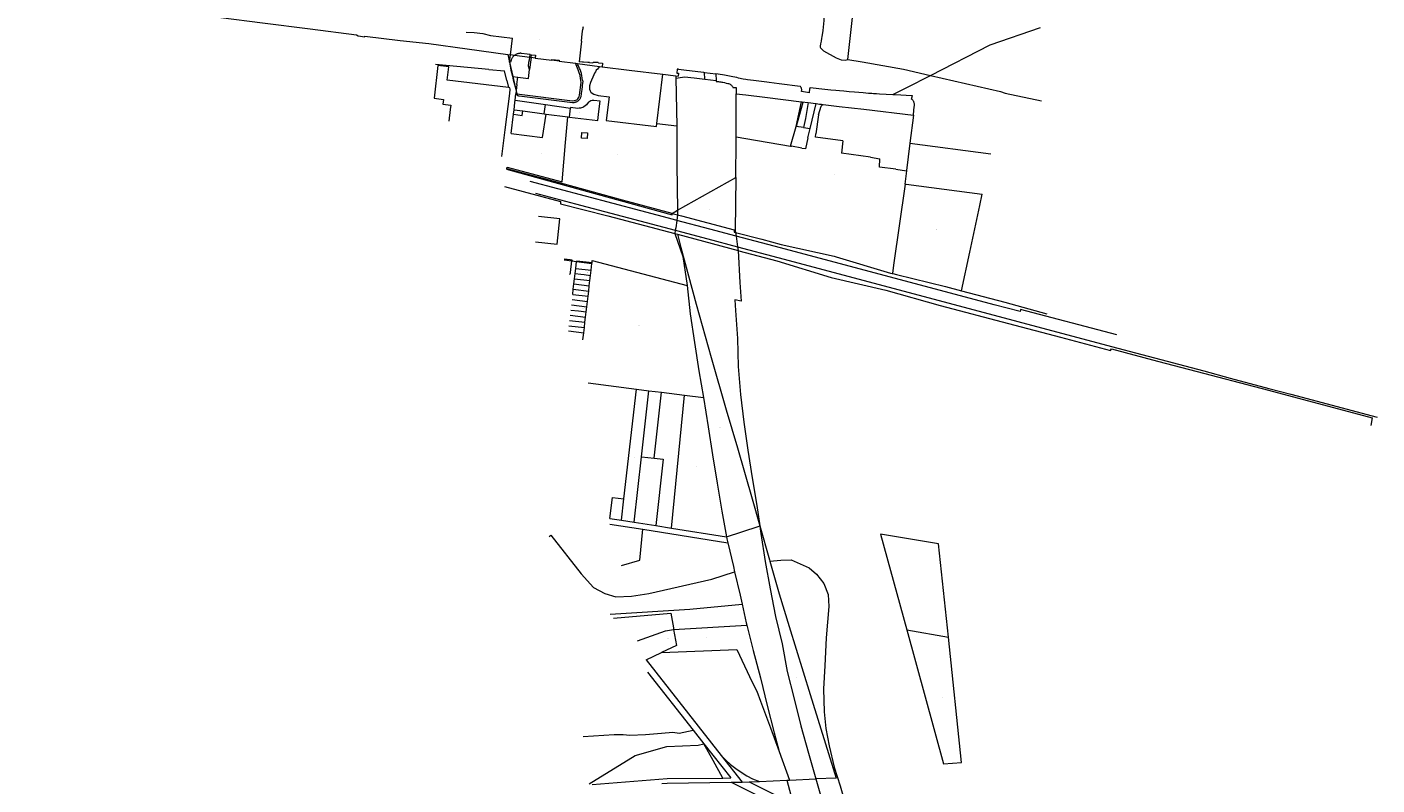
# Model space of a CAD drawing. Header units: metres. Extents: x 167994 to 179068, y 384202 to 399703.
# Tile 2 of 19: x 176675 to 179068, y 385648 to 386991. Entities that reach past the tile are written whole.
import ezdxf
from ezdxf.enums import TextEntityAlignment as Align

# ---------------------------------------------------------------- set-up
doc = ezdxf.new("R2010")
doc.units = ezdxf.units.M
doc.layers.get('0').update_dxf_attribs({"lineweight": 18})
doc.layers.add('B-WE-KG-GRENS_PERCEEL-G', color=150, linetype='Continuous', lineweight=18, true_color=0x007fff)
doc.layers.add('B-WE-KG-GRENS_PERCEEL-S', color=150, linetype='Continuous', lineweight=18, true_color=0x007fff)
doc.styles.add('NLCS-ISO', font='NLCS-ISO.ttf')

# ---------------------------------------------------------------- blocks, each defined once
blk = doc.blocks.new('SKG-PERCEELNUMMER-SO')
at = {"style": 'NLCS-ISO', "oblique": 10, "flags": 1}
for tag, p in [('GEMEENTECODE', (0, 3)), ('PERCEELGROOTTE', (0, -2))]:
    blk.add_attdef(tag, text='', height=1.8, dxfattribs=at).set_placement(p, align=Align.MIDDLE_CENTER)
at = {"style": 'NLCS-ISO', "oblique": 10}
blk.add_attdef('SECTIE', text='', height=1.8, dxfattribs=at).set_placement((0, 0), align=Align.MIDDLE_RIGHT)
blk.add_attdef('PERCEELNUMMER', text='', height=1.8, dxfattribs=at).set_placement((0, 0), align=Align.MIDDLE_LEFT)

msp = doc.modelspace()

# ---------------------------------------------------------------- linework, layer by layer
at = {"layer": 'B-WE-KG-GRENS_PERCEEL-G', "flags": 128}
for points in [[(178130.376, 386933.334), (178153.187, 387140.141)], [(176675.449, 387049.471), (176753.524, 387039.349), (176859.838, 387027.285), (177018.85, 387007.478), (177092.673, 386998.342), (177177.052, 386987.464), (177259.602, 386977.056), (177262.259, 386974.939), (177274.198, 386973.461), (177274.43, 386974.525), (177336.91, 386966.692), (177387.538, 386961.346), (177455.574, 386952.037), (177527.631, 386941.97)], [(178086.184, 387022.327), (178086.333, 387021.294), (178087.268, 387013.59), (178087.734, 387005.838), (178087.668, 387001.945), (178087.238, 386996.16), (178086.572, 386990.403), (178085.753, 386984.666), (178083.979, 386973.226), (178083.558, 386970.737), (178082.543, 386965.807), (178081.559, 386960.888), (178080.924, 386956.97), (178080.952, 386956.064), (178081.063, 386955.521), (178081.265, 386955), (178081.909, 386953.941), (178082.291, 386953.451)], [(177454, 386981.27), (177468.07, 386980.95), (177482.98, 386979.14), (177496.61, 386975.53), (177535.635, 386970.703)], [(177658.02, 386965.84), (177659.37, 386978.84)], [(177659.37, 386978.84), (177659.8, 386982.9)], [(177659.8, 386982.9), (177660.62, 386987)], [(177660.727, 386989.217), (177660.62, 386987)], [(177660.77, 386991.27), (177660.727, 386989.217)], [(178276.32, 386904.913), (178382.153, 386958.857), (178471.6, 386990.068)], [(177532.198, 386941.332), (177535.635, 386970.703)], [(177656.97, 386955.673), (177654.212, 386928.964)], [(177658.02, 386965.84), (177656.97, 386955.673)], [(178082.291, 386953.451), (178087.14, 386948.275)], [(178087.14, 386948.275), (178109.34, 386935.82), (178118, 386932.81), (178125.134, 386931.715)], [(177494.007, 386915.622), (177399.147, 386924.444)], [(177527.631, 386941.97), (177530.692, 386928.465)], [(177527.631, 386941.97), (177532.198, 386941.332)], [(177530.692, 386928.465), (177532.198, 386941.332)], [(177530.692, 386928.465), (177532.801, 386914.129), (177535.657, 386903.394)], [(177530.692, 386928.465), (177532.484, 386928.21)], [(177530.692, 386928.465), (177536.399, 386903.288)], [(177539.353, 386940.415), (177532.198, 386941.332)], [(177539.353, 386940.415), (177538.992, 386940.142), (177538.113, 386939.383), (177537.284, 386938.568), (177536.511, 386937.7), (177535.797, 386936.784), (177535.143, 386935.823), (177534.554, 386934.822), (177534.031, 386933.784), (177533.577, 386932.715), (177533.194, 386931.618), (177532.883, 386930.498), (177532.646, 386929.361), (177532.484, 386928.21)], [(177552.025, 386943.998), (177550.866, 386944.081), (177549.704, 386944.088), (177548.544, 386944.02), (177547.391, 386943.876), (177546.25, 386943.657), (177545.126, 386943.364), (177544.023, 386942.998), (177542.946, 386942.561), (177541.901, 386942.054), (177540.89, 386941.481), (177539.919, 386940.842), (177539.353, 386940.415)], [(177566.299, 386936.961), (177539.353, 386940.415)], [(177543.422, 386872.306), (177641.923, 386860.236), (177644.851, 386860.428), (177647.394, 386861.041), (177649.639, 386862.009), (177651.587, 386863.478), (177653.018, 386865.225), (177653.995, 386867.373), (177654.65, 386869.855), (177657.626, 386892.272), (177656.163, 386899.562), (177655.461, 386904.798), (177654.265, 386909.795), (177652.417, 386914.893), (177647.443, 386926.502)], [(177567.094, 386942.018), (177561.852, 386942.758), (177552.009, 386943.849), (177552.025, 386943.998)], [(177565.955, 386915.152), (177564.305, 386921.305), (177565.065, 386928.444), (177565.663, 386932.449), (177566.299, 386936.961)], [(177568.807, 386936.639), (177565.955, 386915.152)], [(177566.299, 386936.961), (177566.336, 386937.227), (177567.094, 386942.018)], [(177568.807, 386936.639), (177566.299, 386936.961)], [(177567.094, 386942.018), (177569.475, 386941.671)], [(177568.842, 386936.903), (177568.807, 386936.639)], [(177575.765, 386935.764), (177568.807, 386936.639)], [(177568.842, 386936.903), (177569.475, 386941.671)], [(177569.475, 386941.671), (177576.494, 386940.649), (177575.765, 386935.764)], [(177575.765, 386935.764), (177605.478, 386932.028)], [(177605.478, 386932.028), (177605.66, 386933.4), (177618.53, 386931.71), (177618.343, 386930.293)], [(177618.343, 386930.293), (177605.478, 386932.028)], [(177618.343, 386930.293), (177647.443, 386926.502)], [(177647.443, 386926.502), (177650.982, 386926.041)], [(177650.982, 386926.041), (177690.125, 386920.942)], [(177654.796, 386917.199), (177653.454, 386919.973), (177652.604, 386921.896), (177651.838, 386923.738), (177651.308, 386925.254), (177650.982, 386926.041)], [(177659.6, 386928.61), (177654.212, 386928.964)], [(177661.69, 386928.19), (177659.6, 386928.61)], [(177669.24, 386927.64), (177661.69, 386928.19)], [(177672.01, 386927.63), (177669.24, 386927.64)], [(177672.01, 386927.63), (177677.91, 386927.35)], [(177677.91, 386927.35), (177678.88, 386927.62)], [(177687.51, 386927.58), (177678.88, 386927.62)], [(177687.988, 386927.238), (177687.777, 386927.448), (177687.51, 386927.58)], [(177687.988, 386927.238), (177695.545, 386926.754)], [(177695.545, 386926.754), (177694.734, 386920.342)], [(178125.134, 386931.715), (178130.376, 386933.334)], [(178130.376, 386933.334), (178155.658, 386928.863), (178229.019, 386915.826), (178276.32, 386904.913)], [(177529.019, 386883.375), (177420.218, 386896.261), (177423.12, 386920.132), (177403.771, 386922.57), (177396.727, 386864.585), (177413.553, 386862.487), (177412.563, 386854.014), (177426.351, 386852.372), (177425.451, 386844.848), (177422.987, 386824.208)], [(177494.007, 386915.622), (177521.925, 386913.026)], [(177525.978, 386896.085), (177521.925, 386913.026)], [(177535.657, 386903.394), (177536.399, 386903.288)], [(177535.657, 386903.394), (177537.274, 386897.316), (177540.667, 386884.457)], [(177536.399, 386903.288), (177540.667, 386884.457)], [(177536.399, 386903.288), (177545.08, 386902.042)], [(177543.524, 386888.902), (177545.08, 386902.042)], [(177545.08, 386902.042), (177563.992, 386899.33), (177565.955, 386915.152)], [(177658.617, 386904.672), (177658.263, 386906.514), (177657.843, 386908.342), (177657.36, 386910.154), (177656.813, 386911.948), (177656.202, 386913.722), (177655.53, 386915.473), (177654.796, 386917.199)], [(177657.225, 386867.675), (177658.48, 386877.144), (177659.044, 386879.464), (177660.761, 386892.58), (177660.804, 386893.594), (177660.767, 386894.377), (177660.638, 386895.128), (177659.965, 386897.023), (177659.578, 386898.459), (177659.26, 386899.957), (177658.617, 386904.672)], [(177690.125, 386920.942), (177686.166, 386916.315), (177684.372, 386913.969), (177682.662, 386911.482), (177681.15, 386908.908), (177679.844, 386906.195), (177673.772, 386892.405), (177672.459, 386886.581), (177672.099, 386883.685), (177672.307, 386880.56), (177673.431, 386877.767), (177674.924, 386875.363), (177677.175, 386873.278), (177679.838, 386871.842), (177687.527, 386869.54), (177707.328, 386866.987), (177701.974, 386825.104)], [(177690.125, 386920.942), (177694.734, 386920.342)], [(177694.734, 386920.342), (177742.337, 386914.14), (177801.986, 386907.055)], [(177791.617, 386819.684), (177801.986, 386907.055)], [(177801.986, 386907.055), (177825.376, 386904.277)], [(177825.376, 386904.277), (177829.543, 386903.782)], [(177825.376, 386904.277), (177825.455, 386900.361)], [(177825.455, 386900.361), (177837.32, 386901.86)], [(177825.455, 386900.361), (177827.158, 386815.456)], [(177827.783, 386916.011), (177826.919, 386909.175)], [(177826.919, 386909.175), (177830.17, 386908.751)], [(177830.083, 386915.744), (177827.783, 386916.011)], [(177830.17, 386908.751), (177829.543, 386903.782)], [(177830.083, 386915.744), (177844.453, 386914.074)], [(177837.32, 386901.86), (177840.646, 386902.464)], [(177840.646, 386902.464), (177857.626, 386900.447)], [(177844.453, 386914.074), (177859.287, 386912.277), (177874.118, 386910.454)], [(177857.626, 386900.447), (177876.578, 386898.314)], [(177874.118, 386910.454), (177876.234, 386910.191)], [(177876.234, 386910.191), (177896.059, 386907.724)], [(177876.578, 386898.314), (177876.234, 386910.191)], [(177896.384, 386907.686), (177896.059, 386907.724)], [(177903.702, 386906.72), (177900.046, 386907.229), (177896.384, 386907.686)], [(177896.384, 386907.686), (177896.696, 386896.049)], [(177911.764, 386905.427), (177907.737, 386906.102), (177903.702, 386906.72)], [(177926.029, 386902.49), (177911.764, 386905.427)], [(177933.142, 386901.009), (177926.029, 386902.49)], [(177936.05, 386900.361), (177933.142, 386901.009)], [(178047.863, 386876.655), (178047.905, 386876.739), (178048.051, 386877.161), (178048.239, 386877.937), (178048.335, 386878.732), (178048.35, 386879.131), (178048.322, 386880.027), (178048.202, 386880.916), (178048.103, 386881.352), (178047.817, 386882.23), (178047.434, 386883.073), (178047.209, 386883.476), (178046.665, 386884.305), (178046.035, 386885.07), (178045.686, 386885.42), (178045.468, 386885.59), (178008.135, 386890.134), (177990.889, 386892.394), (177986.578, 386892.944), (177962.749, 386895.894), (177952.223, 386897.199), (177949.593, 386897.628), (177944.857, 386898.524), (177936.05, 386900.361)], [(178234.525, 386883.609), (178276.32, 386904.913)], [(178276.32, 386904.913), (178400.553, 386876.256), (178408.977, 386873.576), (178473.33, 386860.15)], [(177516.779, 386761.355), (177522.964, 386808.647), (177531.32, 386872.85), (177531.617, 386880.688), (177530.997, 386883.141), (177529.019, 386883.375)], [(177525.978, 386896.085), (177529.019, 386883.375)], [(177540.667, 386884.457), (177542.198, 386877.704)], [(177540.667, 386884.457), (177542.276, 386878.361)], [(177542.198, 386877.704), (177541.585, 386872.531)], [(177542.276, 386878.361), (177542.198, 386877.704)], [(177542.198, 386877.704), (177543.422, 386872.306)], [(177543.524, 386888.902), (177542.276, 386878.361)], [(177876.578, 386898.314), (177896.696, 386896.049)], [(177896.696, 386896.049), (177896.64, 386894.25)], [(177896.64, 386894.25), (177898.679, 386894.131), (177900.715, 386893.962), (177902.746, 386893.744)], [(177902.746, 386893.744), (177904.758, 386893.478), (177906.763, 386893.164), (177908.76, 386892.8)], [(177908.76, 386892.8), (177911.68, 386892.196), (177914.585, 386891.527), (177917.474, 386890.792)], [(177917.474, 386890.792), (177918.831, 386890.396), (177920.167, 386889.935), (177921.48, 386889.41)], [(177921.48, 386889.41), (177921.958, 386889.17), (177922.404, 386888.874), (177922.81, 386888.526)], [(177922.81, 386888.526), (177923.678, 386887.64), (177924.499, 386886.711), (177925.27, 386885.74)], [(177925.27, 386885.74), (177925.723, 386885.094), (177926.132, 386884.42), (177926.495, 386883.72)], [(177926.495, 386883.72), (177932.396, 386883.393)], [(177932.396, 386883.393), (177932.361, 386872.459)], [(178062.17, 386874.381), (178047.863, 386876.655)], [(178062.17, 386874.381), (178062.134, 386874.909), (178062.651, 386881.26), (178063.139, 386882.917), (178063.312, 386883.311), (178063.458, 386883.571), (178089.406, 386880.76), (178100.086, 386879.642), (178108.61, 386878.753), (178115.348, 386878.091), (178123.264, 386877.366), (178132.666, 386876.574), (178142.039, 386875.814), (178157.429, 386874.539), (178166.688, 386873.768), (178172.558, 386873.368)], [(178210.125, 386871.172), (178234.525, 386883.609)], [(177538.54, 386844.056), (177539.886, 386856.795), (177540.378, 386860.93)], [(177540.378, 386860.93), (177541.585, 386872.531)], [(177540.378, 386860.93), (177594.066, 386853.313)], [(177541.585, 386872.531), (177541.73, 386872.306)], [(177541.585, 386872.531), (177543.422, 386872.306)], [(177541.73, 386872.306), (177542.211, 386871.662), (177542.752, 386871.068), (177543.349, 386870.531), (177543.902, 386870.123)], [(177543.422, 386872.306), (177543.902, 386870.123)], [(177543.902, 386870.123), (177543.996, 386870.054), (177544.687, 386869.643), (177545.415, 386869.303), (177546.172, 386869.035), (177546.953, 386868.843), (177547.748, 386868.728)], [(177547.748, 386868.728), (177642.194, 386857.215)], [(177592.062, 386837.09), (177594.066, 386853.313)], [(177594.066, 386853.313), (177638.541, 386847.003)], [(177636.655, 386831.286), (177686.97, 386824.89), (177688.32, 386835.76), (177689.62, 386845.91), (177691.37, 386859.33), (177679.83, 386860.57), (177677.29, 386860.47), (177674.61, 386859.88), (177672.61, 386858.92), (177670.91, 386857.74), (177670.06, 386856.8), (177666.87, 386853.12), (177664.58, 386851.01), (177662.13, 386849.31), (177660.18, 386848.34), (177658.15, 386847.51), (177656.04, 386847), (177654.19, 386846.71), (177651.33, 386846.57), (177638.665, 386848.034), (177638.541, 386847.003)], [(177642.194, 386857.215), (177643.238, 386857.166), (177644.282, 386857.192), (177645.322, 386857.295), (177646.352, 386857.473), (177647.366, 386857.725), (177648.359, 386858.051), (177649.325, 386858.448), (177650.261, 386858.914), (177651.16, 386859.447), (177652.017, 386860.044), (177652.829, 386860.701), (177653.591, 386861.416), (177654.299, 386862.185), (177654.949, 386863.003), (177655.538, 386863.866), (177656.063, 386864.769), (177656.521, 386865.709), (177656.909, 386866.679), (177657.225, 386867.675)], [(177932.116, 386796.216), (177932.361, 386872.459)], [(177932.361, 386872.459), (177949.5, 386870.336)], [(177949.5, 386870.336), (177982.731, 386866.22)], [(177982.731, 386866.22), (178048.149, 386858.116)], [(178038.62, 386814.79), (178048.149, 386858.116)], [(178048.803, 386858.035), (178050.277, 386857.095), (178038.62, 386814.79)], [(178048.149, 386858.116), (178048.803, 386858.035)], [(178048.803, 386858.035), (178059.676, 386856.76)], [(178059.676, 386856.76), (178054.951, 386828.704), (178051.639, 386812.623)], [(178059.676, 386856.76), (178073.144, 386855.155)], [(178063.196, 386810.699), (178073.723, 386855.086)], [(178073.144, 386855.155), (178073.546, 386855.107)], [(178073.546, 386855.107), (178073.693, 386855.09), (178073.723, 386855.086)], [(178073.723, 386855.086), (178074.047, 386855.048)], [(178074.047, 386855.048), (178080.07, 386854.33)], [(178080.07, 386854.33), (178083.447, 386853.924)], [(178082.614, 386850.747), (178084.973, 386852.677)], [(178083.447, 386853.924), (178086.107, 386853.605)], [(178084.973, 386852.677), (178086.107, 386853.605)], [(178086.107, 386853.605), (178114.568, 386850.186)], [(178172.558, 386873.368), (178175.354, 386873.178)], [(178175.354, 386873.178), (178180.796, 386872.823), (178186.239, 386872.495)], [(178186.239, 386872.495), (178198.18, 386871.819), (178210.125, 386871.172)], [(178210.125, 386871.172), (178214.144, 386870.96)], [(178214.144, 386870.96), (178223.841, 386870.477), (178233.54, 386870.04)], [(178233.54, 386870.04), (178244.5, 386869.551)], [(178243.145, 386862.959), (178244.5, 386869.551)], [(178248.105, 386854.782), (178247.924, 386855.747), (178247.667, 386856.695), (178247.335, 386857.62), (178246.93, 386858.514), (178246.455, 386859.374), (178245.912, 386860.192), (178245.306, 386860.965), (178244.64, 386861.687), (178243.918, 386862.353), (178243.145, 386862.959)], [(178246.22, 386834.37), (178247.19, 386843.245), (178247.794, 386848.499), (178248.18, 386851.86)], [(178248.18, 386851.86), (178248.233, 386852.835), (178248.208, 386853.811), (178248.105, 386854.782)], [(177526.15, 386742.54), (177623.6, 386716.68), (177629.93, 386786.35), (177634.161, 386831.611)], [(177533.495, 386801.914), (177589.079, 386795.154), (177595.781, 386836.606)], [(177533.495, 386801.914), (177537.562, 386836.432)], [(177537.562, 386836.432), (177538.515, 386843.82), (177538.54, 386844.056)], [(177537.562, 386836.432), (177553.125, 386834.101), (177554.318, 386842.003)], [(177538.54, 386844.056), (177554.318, 386842.003)], [(177554.318, 386842.003), (177592.062, 386837.09)], [(177592.062, 386837.09), (177595.781, 386836.606)], [(177595.781, 386836.606), (177634.161, 386831.611)], [(177634.161, 386831.611), (177636.655, 386831.286)], [(177636.655, 386831.286), (177638.541, 386847.003)], [(178078.125, 386834.937), (178073.53, 386801.547)], [(178078.125, 386834.937), (178082.614, 386850.747)], [(178114.568, 386850.186), (178158.578, 386844.899)], [(178158.578, 386844.899), (178246.22, 386834.37)], [(178246.22, 386834.37), (178240.04, 386784.79)], [(177701.974, 386825.104), (177791.018, 386814.64), (177791.617, 386819.684)], [(177791.617, 386819.684), (177827.158, 386815.456)], [(177827.158, 386815.456), (177827.336, 386806.59), (177826.764, 386747.025), (177828.364, 386666.141)], [(178028.691, 386779.69), (178038.62, 386814.79)], [(178051.639, 386812.623), (178038.62, 386814.79)], [(178051.639, 386812.623), (178063.057, 386810.723)], [(178059.306, 386794.298), (178063.196, 386810.699)], [(178063.057, 386810.723), (178063.126, 386810.711)], [(178063.126, 386810.711), (178063.147, 386810.707)], [(178063.147, 386810.707), (178063.157, 386810.706)], [(178063.157, 386810.706), (178063.167, 386810.704)], [(178063.167, 386810.704), (178063.177, 386810.702)], [(178063.177, 386810.702), (178063.196, 386810.699)], [(177931.433, 386723.945), (177932.093, 386788.934), (177932.116, 386796.216)], [(177932.116, 386796.216), (177949.247, 386793.285)], [(177949.247, 386793.285), (178028.691, 386779.69)], [(178059.306, 386794.298), (178054.782, 386775.224)], [(178121.252, 386789.129), (178072.753, 386795.904), (178073.53, 386801.547)], [(178121.252, 386789.129), (178118.765, 386767.552)], [(178240.04, 386784.79), (178233.993, 386736.296)], [(178240.04, 386784.79), (178383.656, 386766.071)], [(178028.691, 386779.69), (178030.329, 386779.41)], [(178048.404, 386776.317), (178030.329, 386779.41)], [(178048.404, 386776.317), (178054.624, 386775.251)], [(178054.624, 386775.251), (178054.782, 386775.224)], [(178170.27, 386759.93), (178118.765, 386767.552)], [(178170.27, 386759.93), (178186.767, 386757.489)], [(178185.967, 386742.395), (178186.767, 386757.489)], [(177525.246, 386738.929), (177818.692, 386658.237)], [(177818.611, 386660.671), (177730.895, 386684.069), (177628.265, 386712.48), (177525.71, 386739.48), (177526.15, 386742.54)], [(178214.898, 386738.651), (178185.967, 386742.395)], [(178214.898, 386738.651), (178233.979, 386736.182)], [(178233.979, 386736.182), (178231.04, 386712.618)], [(178233.993, 386736.296), (178233.979, 386736.182)], [(177521.39, 386708.024), (177621.145, 386681.581), (177620.737, 386677.588), (177705.06, 386656.574), (177823.475, 386624.835)], [(177763.513, 386665.175), (177567.016, 386717.293)], [(177828.364, 386666.141), (177931.433, 386723.945)], [(177931.433, 386723.945), (177930.484, 386630.535), (177930.993, 386626.973)], [(178211.839, 386569.043), (178232.508, 386712.426)], [(178231.04, 386712.618), (178232.037, 386712.488)], [(178232.037, 386712.488), (178232.508, 386712.426)], [(178232.508, 386712.426), (178233.208, 386712.335)], [(178233.208, 386712.335), (178368.305, 386694.731)], [(177576.576, 386696.339), (177647.322, 386677.743)], [(178331.597, 386523.434), (178346.159, 386591.89), (178363.96, 386674.466), (178368.305, 386694.731)], [(177647.322, 386677.743), (177824.359, 386630.643)], [(177820.96, 386649.826), (177763.513, 386665.175)], [(177818.692, 386658.237), (177818.111, 386660.391), (177818.611, 386660.671)], [(177818.611, 386660.671), (177828.364, 386666.141)], [(177818.611, 386660.671), (177828.524, 386658.027)], [(177828.364, 386666.141), (177828.524, 386658.027)], [(177576.464, 386610.062), (177614.985, 386605.899), (177619.854, 386651.043), (177581.649, 386655.36)], [(177827.03, 386648.205), (177820.96, 386649.826)], [(177827.03, 386648.205), (177824.999, 386634.852)], [(177828.524, 386658.027), (177827.03, 386648.205)], [(177931.942, 386620.336), (177885.474, 386632.591), (177827.03, 386648.205)], [(177828.524, 386658.027), (177835.314, 386656.216), (177928.537, 386631.697), (177928.41, 386627.65), (177930.993, 386626.973)], [(177824.359, 386630.643), (177823.475, 386624.835)], [(177823.475, 386624.835), (177828.03, 386623.614)], [(177823.475, 386624.835), (177837.854, 386584), (177845.15, 386532.73)], [(177824.999, 386634.852), (177824.359, 386630.643)], [(177824.359, 386630.643), (177826.271, 386630.134)], [(177826.271, 386630.134), (177882.007, 386615.306), (177934.66, 386601.333)], [(177828.03, 386623.614), (177935.597, 386594.783)], [(177828.03, 386623.614), (177834.37, 386600.1), (177861.3, 386499.87)], [(177930.993, 386626.973), (177977.407, 386614.803), (178011.702, 386605.706)], [(177930.993, 386626.973), (177931.942, 386620.336)], [(177931.942, 386620.336), (177934.66, 386601.333)], [(178606.714, 386445.47), (178436.203, 386490.6), (178435.286, 386487.049), (178389.272, 386498.674), (178010.694, 386599.567), (177931.942, 386620.336)], [(177935.597, 386594.783), (177938.866, 386538.383), (177940.816, 386505.116), (177929.546, 386507.573), (177930.806, 386488.394), (177934.279, 386439.294), (177935.718, 386389.466), (177939.768, 386340.075), (177945.937, 386290.667), (177952.652, 386241.337), (177960.655, 386192.068), (177969.097, 386143.067), (177974.028, 386107.444)], [(177934.66, 386601.333), (177935.597, 386594.783)], [(177934.66, 386601.333), (178006.106, 386582.372), (178265.187, 386513.567), (178597.504, 386424.768), (178650.913, 386410.768), (178760.762, 386381.601), (178807.748, 386368.786), (178876.302, 386350.744), (178915.318, 386340.559), (179067.852, 386299.865)], [(177935.597, 386594.783), (177936.915, 386594.43), (178004.36, 386576.352)], [(178011.702, 386605.706), (178105.681, 386584.77)], [(177627.44, 386578.58), (177641.18, 386576.74)], [(177641.331, 386578.013), (177637.888, 386578.418), (177627.578, 386579.747)], [(177638.19, 386553.97), (177638.511, 386554.851), (177638.7, 386555.77), (177641.18, 386576.74)], [(177641.331, 386578.013), (177641.18, 386576.74)], [(177641.18, 386576.74), (177649.45, 386575.64)], [(177647.99, 386563.3), (177649.45, 386575.64)], [(177649.45, 386575.64), (177649.605, 386576.847), (177676.875, 386573.786)], [(177649.45, 386575.64), (177676.66, 386572)], [(177675.25, 386560.06), (177676.66, 386572)], [(177676.66, 386572), (177676.875, 386573.786)], [(177676.875, 386573.786), (177677.28, 386577.15), (177845.15, 386532.73)], [(178004.36, 386576.352), (178100.449, 386546.958), (178197.677, 386524.571), (178293.687, 386497.412), (178414.607, 386465.545), (178507.062, 386441.42), (178595.36, 386417.717), (178597.341, 386420.558), (178678.862, 386398.759), (178735.3, 386384.037), (178875.37, 386347.353), (179059.202, 386298.702), (179056.813, 386284.822)], [(178105.681, 386584.77), (178109.393, 386583.943), (178205.434, 386555.046), (178208.709, 386554.239)], [(178209.671, 386554.002), (178211.839, 386569.043)], [(177637.14, 386552.41), (177637.545, 386552.891), (177637.896, 386553.413), (177638.19, 386553.97)], [(177644.7, 386535.59), (177645.8, 386544.83)], [(177645.8, 386544.83), (177646.89, 386554.06)], [(177645.8, 386544.83), (177673.06, 386541.59)], [(177646.89, 386554.06), (177647.99, 386563.3)], [(177646.89, 386554.06), (177656.73, 386552.89), (177663, 386552.16), (177674.15, 386550.83)], [(177647.99, 386563.3), (177675.25, 386560.06)], [(177671.96, 386532.36), (177673.06, 386541.59)], [(177673.06, 386541.59), (177674.15, 386550.83)], [(177674.15, 386550.83), (177675.25, 386560.06)], [(178208.709, 386554.239), (178209.671, 386554.002)], [(178209.671, 386554.002), (178216.153, 386552.405)], [(178216.153, 386552.405), (178303.217, 386530.949), (178331.597, 386523.434)], [(177642.51, 386517.12), (177643.61, 386526.36)], [(177642.51, 386517.12), (177669.77, 386513.89)], [(177643.61, 386526.36), (177644.7, 386535.59)], [(177643.61, 386526.36), (177670.86, 386523.12)], [(177644.7, 386535.59), (177671.96, 386532.36)], [(177669.77, 386513.89), (177670.86, 386523.12)], [(177670.86, 386523.12), (177671.96, 386532.36)], [(177845.15, 386532.73), (177850.83, 386482.65), (177858.4, 386432.24), (177865.9, 386382.04), (177874.46, 386334.31)], [(178331.597, 386523.434), (178408.089, 386503.178), (178482.9, 386482.698)], [(177640.32, 386498.65), (177667.58, 386495.42)], [(177641.41, 386507.89), (177668.67, 386504.65)], [(177666.48, 386486.18), (177667.58, 386495.42)], [(177667.58, 386495.42), (177668.67, 386504.65)], [(177668.67, 386504.65), (177669.77, 386513.89)], [(177861.3, 386499.87), (177887.683, 386405.491), (177914.205, 386312.557), (177934.504, 386245.434), (177960.528, 386154.875), (177974.028, 386107.444)], [(177637.03, 386470.95), (177664.29, 386467.71)], [(177638.13, 386480.18), (177665.39, 386476.95)], [(177639.22, 386489.42), (177653.06, 386487.78), (177666.48, 386486.18)], [(177664.29, 386467.71), (177665.39, 386476.95)], [(177665.39, 386476.95), (177666.48, 386486.18)], [(177634.84, 386452.47), (177662.1, 386449.24)], [(177635.94, 386461.71), (177663.2, 386458.48)], [(177660.61, 386436.65), (177662.1, 386449.24)], [(177662.1, 386449.24), (177663.2, 386458.48)], [(177663.2, 386458.48), (177664.29, 386467.71)], [(177670.04, 386360.343), (177755.549, 386349.453)], [(177733.159, 386155.245), (177755.549, 386349.453)], [(177755.549, 386349.453), (177777.62, 386346.642)], [(177764.373, 386229.479), (177777.62, 386346.642)], [(177777.62, 386346.642), (177799.691, 386343.831)], [(177786.74, 386227.001), (177799.691, 386343.831)], [(177799.691, 386343.831), (177840.728, 386338.605)], [(177817.529, 386103.229), (177840.728, 386338.605)], [(177840.728, 386338.605), (177874.46, 386334.31)], [(177874.46, 386334.31), (177882.709, 386282.605), (177890.221, 386232.794), (177898.282, 386183.152), (177906.687, 386133.518), (177915.109, 386087.764)], [(177751.286, 386113.728), (177764.373, 386229.479)], [(177764.373, 386229.479), (177786.74, 386227.001)], [(177786.74, 386227.001), (177802.638, 386225.239), (177789.58, 386107.659)], [(177708.245, 386120.55), (177712.833, 386157.557), (177733.159, 386155.245)], [(177728.784, 386117.295), (177733.159, 386155.245)], [(177708.245, 386120.55), (177728.784, 386117.295)], [(177708.568, 386110.294), (177766.709, 386101.15)], [(177728.784, 386117.295), (177751.286, 386113.728)], [(177751.286, 386113.728), (177789.58, 386107.659)], [(177600.987, 386088.507), (177603.818, 386090.743), (177657.24, 386022.11), (177679.41, 385998.05), (177699.4, 385987.76), (177718.8, 385981.65), (177746.67, 385982.67), (177777.68, 385987.39), (177888.79, 386012.8), (177929.448, 386025.753)], [(177761.217, 386046.368), (177766.709, 386101.15)], [(177766.709, 386101.15), (177917.325, 386077.461)], [(177789.58, 386107.659), (177817.529, 386103.229)], [(177817.529, 386103.229), (177915.109, 386087.764)], [(177915.109, 386087.764), (177970.896, 386106.398), (177974.028, 386107.444)], [(177915.109, 386087.764), (177915.796, 386084.029)], [(177974.028, 386107.444), (177974.768, 386102.098), (177975.912, 386093.835)], [(177974.028, 386107.444), (177991.269, 386046.88), (177991.856, 386044.817)], [(177975.912, 386093.835), (177983.419, 386044.311), (177992.225, 385995.682), (178001.711, 385946.835), (178013.695, 385898.195), (178022.872, 385849.562), (178034.747, 385801.122), (178046.986, 385752.964), (178060.321, 385704.647), (178073.437, 385659.021)], [(178308.34, 385909.956), (178290.859, 386075.333), (178188.163, 386092.746), (178234.659, 385923.223)], [(177915.796, 386084.029), (177917.325, 386077.461)], [(177917.325, 386077.461), (177927.206, 386035.021), (177929.448, 386025.753)], [(177729.072, 386037.286), (177761.217, 386046.368)], [(177991.856, 386044.817), (178011.1, 386046.663), (178029.766, 386047.079), (178061.794, 386032.962), (178074.413, 386021.722), (178087.565, 386005.443), (178095.17, 385985.709), (178096.711, 385964.266), (178091.949, 385909.145), (178089.296, 385859.166), (178086.748, 385818.437), (178087.871, 385777.838), (178090.982, 385748.124), (178096.852, 385717.632)], [(177991.856, 386044.817), (178008.278, 385987.134), (178026.338, 385928.759), (178063.326, 385808.573), (178109.16, 385660.698), (178073.437, 385659.021)], [(177929.448, 386025.753), (177939.447, 385984.428), (177942.769, 385968.842)], [(177709.163, 385950.774), (177850.08, 385959.78), (177942.769, 385968.842)], [(177942.769, 385968.842), (177949.894, 385935.42), (177950.92, 385931.432)], [(177714.581, 385943.877), (177816.583, 385952.559), (177820.995, 385926.489)], [(177757.581, 385903.735), (177806.776, 385921.471)], [(177821.416, 385924.007), (177826.247, 385895.471), (177799.676, 385882.766)], [(177806.776, 385921.471), (177821.416, 385924.007)], [(177820.995, 385926.489), (177821.076, 385926.013)], [(177821.076, 385926.013), (177821.292, 385924.738)], [(177821.292, 385924.738), (177821.416, 385924.007)], [(177821.416, 385924.007), (177950.92, 385931.432)], [(177950.92, 385931.432), (177962.405, 385886.769), (177975.157, 385838.187), (177987.159, 385789.348), (177999.603, 385740.763), (178008.366, 385707.451)], [(178234.659, 385923.223), (178299.804, 385685.698), (178331.785, 385688.176), (178308.34, 385909.956)], [(178234.659, 385923.223), (178308.34, 385909.956)], [(177772.708, 385869.87), (177799.676, 385882.766)], [(177799.676, 385882.766), (177933.136, 385888.468), (177960.693, 385830.574), (177968.862, 385814.817), (177975.528, 385796.69), (177992.911, 385749.748), (178008.366, 385707.451)], [(177772.708, 385869.87), (177905.704, 385700.537)], [(177775.165, 385848.208), (177855.825, 385745.64)], [(177661.342, 385734.379), (177715.925, 385737.941), (177732.072, 385737.742), (177743.601, 385736.746), (177771.52, 385737.916), (177800.014, 385740.25), (177819.815, 385741.75), (177831.018, 385740.412), (177855.825, 385745.64)], [(177855.825, 385745.64), (177874.969, 385721.296)], [(177671.528, 385650.294), (177753.175, 385700.645), (177809.159, 385716.35), (177865.039, 385718.761), (177874.919, 385721.283)], [(177874.919, 385721.283), (177874.969, 385721.296)], [(177908.505, 385660.691), (177891.489, 385691.546), (177874.919, 385721.283)], [(177874.969, 385721.296), (177922.507, 385660.846)], [(178008.366, 385707.451), (178026.805, 385656.986)], [(178096.852, 385717.632), (178106.083, 385679.78), (178116.503, 385646.862), (178128.401, 385605.471), (178145.283, 385573.445), (178173.969, 385550.845), (178218.76, 385528.788), (178281.302, 385497.963), (178270.203, 385497.323)], [(177905.704, 385700.537), (177905.722, 385700.515)], [(177905.722, 385700.515), (177913.777, 385692.37), (177922.393, 385684.546), (177931.388, 385677.331), (177941.022, 385670.852), (177950.847, 385664.758), (177961.331, 385659.482), (177973.532, 385654.66)], [(177905.722, 385700.515), (177942.79, 385653.319)], [(177677.117, 385649.248), (177810.123, 385659.602), (177908.505, 385660.691)], [(177908.505, 385660.691), (177908.532, 385660.691)], [(177908.532, 385660.691), (177922.507, 385660.846)], [(177973.532, 385654.66), (178022.085, 385656.779)], [(178022.085, 385656.779), (178022.178, 385656.784), (178026.805, 385656.986)], [(178022.085, 385656.779), (178033.357, 385615.147)], [(178026.805, 385656.986), (178073.437, 385659.021)], [(178073.437, 385659.021), (178094.419, 385584.771)], [(177800.21, 385651.223), (177810.09, 385651.381), (177923.547, 385653.201)], [(177923.547, 385653.201), (177928.457, 385653.28), (177942.79, 385653.319)], [(177923.547, 385653.201), (178038.537, 385596.014)], [(177942.79, 385653.319), (177955.511, 385653.874)], [(177955.511, 385653.874), (177971.605, 385654.576)], [(177955.511, 385653.874), (178033.357, 385615.147)], [(177971.605, 385654.576), (177973.532, 385654.66)]]:
    msp.add_lwpolyline(points, dxfattribs=at)
msp.add_lwpolyline([(177667.855, 386793.209), (177657.896, 386794.004), (177658.733, 386804.034), (177668.735, 386803.185)], close=True, dxfattribs=at)

# ---------------------------------------------------------------- block references
at = {"layer": 'B-WE-KG-GRENS_PERCEEL-S', "xscale": 0.2, "yscale": 0.2, "zscale": 0.2}
for p, values in [((177583.376, 386968.102), {'PERCEELNUMMER': '4753', 'SECTIE': 'N'}), ((177530.174, 386937.256), {'PERCEELNUMMER': '4759', 'SECTIE': 'N'}), ((177533.704, 386936.229), {'PERCEELNUMMER': '4754', 'SECTIE': 'N'}), ((177554.914, 386940.828), {'PERCEELNUMMER': '4756', 'SECTIE': 'N'}), ((177566.377, 386927.515), {'PERCEELNUMMER': '4761', 'SECTIE': 'N'}), ((177567.913, 386939.301), {'PERCEELNUMMER': '4762', 'SECTIE': 'N'}), ((177573.176, 386939.189), {'PERCEELNUMMER': '4533', 'SECTIE': 'N'}), ((177609.861, 386932.227), {'PERCEELNUMMER': '4534', 'SECTIE': 'N'}), ((177533.646, 386913.534), {'PERCEELNUMMER': '4757', 'SECTIE': 'N'}), ((177549.542, 386920.34), {'PERCEELNUMMER': '4755', 'SECTIE': 'N'}), ((177855.72, 386907.968), {'PERCEELNUMMER': '4475', 'SECTIE': 'N'}), ((177886.927, 386903.862), {'PERCEELNUMMER': '4476', 'SECTIE': 'N'}), ((177537.571, 386897.072), {'PERCEELNUMMER': '4751', 'SECTIE': 'N'}), ((177541.222, 386894.446), {'PERCEELNUMMER': '4752', 'SECTIE': 'N'}), ((177541.714, 386880.174), {'PERCEELNUMMER': '4760', 'SECTIE': 'N'}), ((177604.483, 386896.286), {'PERCEELNUMMER': '4763', 'SECTIE': 'N'}), ((177712.176, 386881.163), {'PERCEELNUMMER': '3056', 'SECTIE': 'N'}), ((177542.402, 386874.18), {'PERCEELNUMMER': '4764', 'SECTIE': 'N'}), ((177542.926, 386871.593), {'PERCEELNUMMER': '4766', 'SECTIE': 'N'}), ((177620.518, 386861.358), {'PERCEELNUMMER': '4765', 'SECTIE': 'N'}), ((178048.186, 386853.431), {'PERCEELNUMMER': '4646', 'SECTIE': 'N'}), ((178086.389, 386869.51), {'PERCEELNUMMER': '4720', 'SECTIE': 'N'}), ((177544.035, 386839.225), {'PERCEELNUMMER': '661', 'SECTIE': 'N'}), ((177573.568, 386847.503), {'PERCEELNUMMER': '1246', 'SECTIE': 'N'}), ((177620.191, 386841.048), {'PERCEELNUMMER': '2008', 'SECTIE': 'N'}), ((177654.722, 386838.704), {'PERCEELNUMMER': '2468', 'SECTIE': 'N'}), ((177812.123, 386850.802), {'PERCEELNUMMER': '4389', 'SECTIE': 'N'}), ((177876.205, 386834.095), {'PERCEELNUMMER': '3619', 'SECTIE': 'N'}), ((177988.563, 386834.833), {'PERCEELNUMMER': '4647', 'SECTIE': 'N'}), ((178064.287, 386843.965), {'PERCEELNUMMER': '4692', 'SECTIE': 'N'}), ((177574.456, 386824.735), {'PERCEELNUMMER': '778', 'SECTIE': 'N'}), ((178047.472, 386821.952), {'PERCEELNUMMER': '2815', 'SECTIE': 'N'}), ((178047.875, 386807.091), {'PERCEELNUMMER': '4723', 'SECTIE': 'N'}), ((177663.355, 386799.954), {'PERCEELNUMMER': '4587', 'SECTIE': 'N'}), ((177586.967, 386767.14), {'PERCEELNUMMER': '2469', 'SECTIE': 'N'}), ((177722.189, 386765.03), {'PERCEELNUMMER': '4750', 'SECTIE': 'N'}), ((178163.416, 386775.882), {'PERCEELNUMMER': '4721', 'SECTIE': 'N'}), ((178305.485, 386738.6), {'PERCEELNUMMER': '3286', 'SECTIE': 'N'}), ((178106.31, 386729.399), {'PERCEELNUMMER': '4722', 'SECTIE': 'N'}), ((177671.658, 386694.103), {'PERCEELNUMMER': '4086', 'SECTIE': 'N'}), ((177666.186, 386680.878), {'PERCEELNUMMER': '4087', 'SECTIE': 'N'}), ((177677.621, 386666.545), {'PERCEELNUMMER': '4088', 'SECTIE': 'N'}), ((177826.005, 386662.165), {'PERCEELNUMMER': '3282', 'SECTIE': 'N'}), ((177883.361, 386668.082), {'PERCEELNUMMER': '3283', 'SECTIE': 'N'}), ((177881.139, 386638.801), {'PERCEELNUMMER': '3945', 'SECTIE': 'N'}), ((177868.769, 386615.984), {'PERCEELNUMMER': '3947', 'SECTIE': 'N'}), ((177885.538, 386623.406), {'PERCEELNUMMER': '3946', 'SECTIE': 'N'}), ((178286.209, 386631.375), {'PERCEELNUMMER': '4701', 'SECTIE': 'N'}), ((177686.746, 386610.888), {'PERCEELNUMMER': '3384', 'SECTIE': 'O'}), ((177634.676, 386578.094), {'PERCEELNUMMER': '3296', 'SECTIE': 'O'}), ((177668.78, 386573.838), {'PERCEELNUMMER': '3383', 'SECTIE': 'O'}), ((177669.008, 386566.19), {'PERCEELNUMMER': '989', 'SECTIE': 'O'}), ((178135.826, 386570.229), {'PERCEELNUMMER': '1401', 'SECTIE': 'Q'}), ((177667.677, 386546.595), {'PERCEELNUMMER': '991', 'SECTIE': 'O'}), ((177668.794, 386555.981), {'PERCEELNUMMER': '990', 'SECTIE': 'O'}), ((177664.028, 386519.259), {'PERCEELNUMMER': '994', 'SECTIE': 'O'}), ((177665.101, 386528.591), {'PERCEELNUMMER': '993', 'SECTIE': 'O'}), ((177666.561, 386537.4), {'PERCEELNUMMER': '992', 'SECTIE': 'O'}), ((177887.244, 386532.84), {'PERCEELNUMMER': '2767', 'SECTIE': 'O'}), ((177662.224, 386500.844), {'PERCEELNUMMER': '996', 'SECTIE': 'O'}), ((177663.427, 386509.955), {'PERCEELNUMMER': '995', 'SECTIE': 'O'}), ((177658.36, 386472.603), {'PERCEELNUMMER': '999', 'SECTIE': 'O'}), ((177659.777, 386483.581), {'PERCEELNUMMER': '998', 'SECTIE': 'O'}), ((177660.507, 386492.116), {'PERCEELNUMMER': '997', 'SECTIE': 'O'}), ((177657.33, 386463.711), {'PERCEELNUMMER': '1000', 'SECTIE': 'O'}), ((177759.947, 386461.406), {'PERCEELNUMMER': '1655', 'SECTIE': 'O'}), ((177780.87, 386281.652), {'PERCEELNUMMER': '1877', 'SECTIE': 'O'}), ((177903.116, 386281.028), {'PERCEELNUMMER': '2768', 'SECTIE': 'O'}), ((177703.354, 386251.035), {'PERCEELNUMMER': '1873', 'SECTIE': 'O'}), ((177807.958, 386243.954), {'PERCEELNUMMER': '1878', 'SECTIE': 'O'}), ((177752.633, 386228.316), {'PERCEELNUMMER': '1874', 'SECTIE': 'O'}), ((177860.684, 386211.627), {'PERCEELNUMMER': '1879', 'SECTIE': 'O'}), ((177778.754, 386190.424), {'PERCEELNUMMER': '1876', 'SECTIE': 'O'}), ((177738.223, 386110.875), {'PERCEELNUMMER': '1883', 'SECTIE': 'O'}), ((177738.417, 386081.527), {'PERCEELNUMMER': '3038', 'SECTIE': 'O'}), ((178260.168, 385998.814), {'PERCEELNUMMER': '860', 'SECTIE': 'Q'}), ((177818.224, 385977.068), {'PERCEELNUMMER': '1885', 'SECTIE': 'O'}), ((177871.236, 385943.753), {'PERCEELNUMMER': '3030', 'SECTIE': 'O'}), ((177783.65, 385937.728), {'PERCEELNUMMER': '2532', 'SECTIE': 'O'}), ((177810.9, 385907.187), {'PERCEELNUMMER': '2533', 'SECTIE': 'O'}), ((177879.873, 385909.494), {'PERCEELNUMMER': '3031', 'SECTIE': 'O'}), ((177986.145, 385912.468), {'PERCEELNUMMER': '2769', 'SECTIE': 'O'}), ((178038.585, 385838.762), {'PERCEELNUMMER': '1324', 'SECTIE': 'Q'}), ((178297.512, 385804.026), {'PERCEELNUMMER': '878', 'SECTIE': 'Q'}), ((177910.934, 385784.107), {'PERCEELNUMMER': '3356', 'SECTIE': 'O'}), ((177902.004, 385680.943), {'PERCEELNUMMER': '3354', 'SECTIE': 'O'}), ((177941.156, 385666.293), {'PERCEELNUMMER': '3357', 'SECTIE': 'O'})]:
    msp.add_blockref('SKG-PERCEELNUMMER-SO', p, dxfattribs=at).add_auto_attribs(values)

doc.saveas('drawing.dxf')
